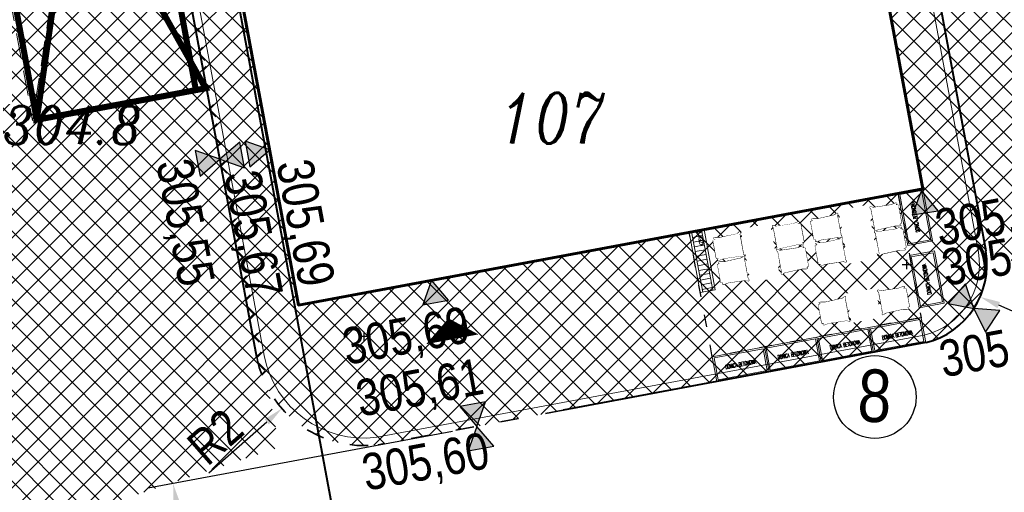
# Model space of a CAD drawing. Extents: x 779 to 3668, y -1329 to 9570.
# Tile 77 of 106: x 2197 to 2216, y -299 to -290. Entities that reach past the tile are written whole.
import ezdxf
from ezdxf.enums import TextEntityAlignment as Align

# ---------------------------------------------------------------- set-up
doc = ezdxf.new("R2010")
doc.units = 0
doc.set_wipeout_variables(frame=1)
for name, pattern in [('ACAD_ISO03W100', [30, 12, -18]), ('CIĄGłA', [0]), ('DASH', [0.75, 0.5, -0.25])]:
    doc.linetypes.add(name, pattern=pattern)
for name, color, linetype, lineweight in [('211-numer działki ewidencyjnej', 7, 'Continuous', 0), ('_a_obiekty', 250, 'Continuous', 30), ('AGP1_BUDYNKI', 7, 'Continuous', 30), ('AGP1_KRAWEZNIKI', 7, 'Continuous', 40), ('AGP1_KRAWEZNIKI GRUBOŚCI', 7, 'Continuous', 9), ('AGP1_OPISY', 7, 'Continuous', 13), ('drzwi', 30, 'Continuous', 20), ('kanał technologiczny (linia)', 7, 'Continuous', 0), ('MEBLE PKN', 250, 'Continuous', 20), ('MPZP', 7, 'Continuous', 0), ('RTPW01', 253, 'Continuous', 0), ('zz-krawObn', 1, 'ACAD_ISO03W100', 35), ('zz-legenda', 7, 'Continuous', 13), ('zz-wypełnienie-chodniki', 142, 'Continuous', 5), ('zz-wypełnienie-drogi', 52, 'Continuous', 5)]:
    doc.layers.add(name, color=color, linetype=linetype, lineweight=lineweight)
doc.layers.add('powierzchnie', color=7, linetype='Continuous', true_color=0xe090c4, plot=False)
doc.layers.add('Y-ZNAKI', color=7, linetype='Continuous')
doc.layers.add('zz-odwodnienie', color=5, linetype='Continuous')
doc.styles.add('ARIAL', font='ARIALN.TTF')
doc.styles.add('JACEK_07', font='SIMPLEX.SHX', dxfattribs={"width": 0.7})
doc.styles.get("Standard").update_dxf_attribs({"font": 'arial.ttf'})
doc.styles.add('Style-ITALIC_1250', font='ITALIC_1250.shx')
doc.dimstyles.new('z1do1', dxfattribs={"dimtxt": 0.7, "dimasz": 0.4, "dimexe": 0.5, "dimexo": 0.5, "dimgap": 0.1, "dimtad": 1, "dimrnd": 0.05, "dimzin": 0, "dimdsep": 46, "dimtxsty": 'ARIAL', "dimcen": 0.09, "dimazin": 0, "dimtfac": 1, "dimtofl": 0, "dimtmove": 0, "dimatfit": 3, "dimfxl": 1, "dimtolj": 1, "dimtzin": 0, "dimarcsym": 0})

# ---------------------------------------------------------------- blocks, each defined once
blk = doc.blocks.new('PZT MDCP podkład')
at = {"layer": 'MPZP', "color": 8, "linetype": 'Continuous', "lineweight": 40, "flags": 128}
blk.add_lwpolyline([(2125.102, 133.755), (2146.578, 18.455), (2153.737, -8.653)], dxfattribs=at)
at = {"layer": '211-numer działki ewidencyjnej', "color": 8, "linetype": 'Continuous', "lineweight": 13, "insert": (2140.376, 77.676), "char_height": 1, "attachment_point": 1, "line_spacing_factor": 0.6}
blk.add_mtext('\\FITALIC_1250;\\H1x;\\W0.79;107', dxfattribs=at)
at = {"layer": 'RTPW01', "color": 8, "linetype": 'Continuous', "lineweight": 13, "style": 'Style-ITALIC_1250', "width": 0.9}
blk.add_text('304.8', height=0.75, dxfattribs=at).set_placement((2130.569, 76.665))
blk = doc.blocks.new('Z$W@#18078')
at = {"linetype": 'Continuous', "lineweight": 0}
for p, q in [((-1.1, 49.2), (4, 50.6)), ((-1.1, 49.2), (-1.1, 49.2)), ((-1.1, 49.2), (-1.1, 47.2)), ((0.7, 49.2), (-1.1, 49.2)), ((-1.1, 47.2), (-1, 14.9)), ((-1.1, 47.2), (-0.6, 42.9)), ((-0.6, 45.2), (-1.1, 47.2)), ((-0.6, 42.9), (-0.6, 45.2)), ((0.5, 40.2), (-0.6, 45.2)), ((-0.6, 42.9), (0.4, 32.9)), ((0.5, 39.3), (0.6, 43.5)), ((0.5, 41.1), (0.5, 40.2)), ((0.5, 40.2), (0.5, 40.2)), ((0.5, 39.7), (0.5, 40.2)), ((0.5, 39.7), (0.5, 37.3)), ((0.5, 38.9), (0.5, 39.7)), ((0.5, 39.3), (0.5, 38.9)), ((0.7, 49.2), (0.6, 45.5)), ((0.7, 49.2), (0.6, 45.9)), ((0.6, 45.5), (0.6, 45.9)), ((0.6, 45.5), (0.6, 43.5)), ((0.6, 45.5), (0.6, 45.4)), ((0.6, 45.2), (0.6, 45.5)), ((0.6, 43.5), (0.6, 43.5)), ((0.6, 43.5), (0.6, 43.5)), ((0.6, 43.5), (0.6, 43.5)), ((0.6, 43.5), (0.6, 43.5)), ((0.6, 43.5), (0.6, 43.5)), ((0.9, 49.2), (0.7, 49.2)), ((0.8, 39.3), (0.7, 35.1)), ((1, 49.2), (0.8, 39.3)), ((1, 49.2), (0.9, 49.2)), ((11.8, 51.7), (1, 49.2)), ((1.3, 53.5), (3.8, 53.6)), ((1.3, 53.5), (1.4, 51.5)), ((7.9, 51.7), (1.3, 53.5)), ((1.4, 51.5), (4, 50.6)), ((3.8, 53.6), (12.8, 52)), ((4, 50.6), (7.9, 51.7)), ((4.3, 48), (8, 48.8)), ((7.9, 51.7), (11.6, 51.7)), ((8, 48.8), (9.7, 49)), ((11.6, 51.7), (12.3, 51.8)), ((12.3, 51.8), (11.8, 51.7)), ((12.3, 51.7), (11.8, 51.7)), ((12.3, 43.4), (12.2, 35.2)), ((12.4, 51.7), (12.3, 51.8)), ((12.3, 51.5), (12.3, 51.7)), ((12.4, 51.7), (12.3, 51.7)), ((12.3, 49.5), (12.4, 49.6)), ((12.5, 48.4), (12.3, 43.4)), ((12.4, 51.7), (52.7, 53.4)), ((12.8, 52), (12.4, 51.7)), ((12.4, 51), (12.4, 51.7)), ((12.4, 51.7), (12.4, 51.7)), ((12.5, 49.7), (12.4, 51)), ((12.4, 49.5), (12.5, 49.7)), ((12.5, 49.7), (12.4, 49.5)), ((12.4, 49.6), (12.5, 49.7)), ((12.5, 49.7), (12.5, 49.7)), ((12.5, 49.7), (12.5, 49.7)), ((12.5, 49.7), (12.5, 49.7)), ((12.5, 49.7), (12.5, 49.7)), ((12.5, 49.7), (12.5, 49.6)), ((12.5, 49.6), (12.5, 48.4)), ((12.5, 48.4), (12.5, 46.9)), ((12.5, 46.9), (12.5, 40.6)), ((12.5, 40.6), (12.5, 34.2)), ((12.8, 52), (48.6, 53.4)), ((48.6, 53.4), (51.7, 55.5)), ((52.7, 53.4), (54, 55.5)), ((52.8, 53.4), (52.7, 53.4)), ((52.8, 53.4), (52.7, 53.4)), ((52.8, 47), (52.8, 53.4)), ((52.8, 53.4), (52.8, 53.4)), ((52.8, 47), (52.8, 53.4)), ((52.9, 40.7), (52.8, 47)), ((52.8, 40.7), (52.8, 47)), ((52.9, 34.3), (52.8, 40.7)), ((52.9, 51.5), (54.3, 53.9)), ((52.9, 10.7), (52.9, 51.5)), ((52.9, 34.3), (52.9, 40.7)), ((121, 51), (119.6, 53.4)), ((121.2, 52.9), (120, 55)), ((121, 10.2), (121, 51)), ((121, 40.2), (121.1, 46.5)), ((121, 33.8), (121, 40.2)), ((121, 33.8), (121.1, 40.2)), ((121.1, 46.5), (121.1, 52.9)), ((121.2, 52.9), (121.1, 52.9)), ((121.1, 52.9), (121.2, 52.9)), ((121.1, 46.5), (121.2, 52.9)), ((121.1, 40.2), (121.1, 46.5)), ((121.2, 52.9), (121.2, 52.9)), ((161.5, 51.2), (121.2, 52.9)), ((125.4, 52.9), (122.2, 55)), ((161.1, 51.5), (125.4, 52.9)), ((170.1, 53.1), (161.1, 51.5)), ((161.1, 51.5), (161.5, 51.2)), ((161.4, 49.2), (161.5, 50.5)), ((161.5, 49.2), (161.4, 49.2)), ((161.4, 49.2), (161.5, 49.2)), ((161.4, 49.2), (161.4, 49.2)), ((161.5, 47.9), (161.4, 46.4)), ((161.4, 46.4), (161.4, 40.1)), ((161.4, 40.1), (161.4, 33.7)), ((161.5, 51.2), (161.6, 51.3)), ((161.5, 50.5), (161.5, 51.2)), ((161.5, 51.2), (161.5, 51.2)), ((161.5, 51.2), (161.6, 51.2)), ((161.6, 49), (161.5, 49.2)), ((161.5, 49.2), (161.6, 49)), ((161.6, 49.1), (161.5, 49.2)), ((161.5, 49.2), (161.5, 49.2)), ((161.5, 49.2), (161.5, 49.1)), ((161.5, 49.1), (161.5, 47.9)), ((161.5, 47.9), (161.6, 42.9)), ((162.3, 51.2), (161.6, 51.3)), ((161.6, 51.3), (162.1, 51.2)), ((161.6, 51), (161.6, 51.2)), ((161.6, 51.2), (162.1, 51.2)), ((161.6, 49), (161.6, 49.1)), ((161.6, 42.9), (161.7, 34.7)), ((162.1, 51.2), (172.9, 48.7)), ((166, 51.2), (162.3, 51.2)), ((165.9, 48.3), (164.3, 48.5)), ((169.6, 47.5), (165.9, 48.3)), ((166, 51.2), (172.6, 53)), ((169.9, 50.1), (166, 51.2)), ((172.5, 51), (169.9, 50.1)), ((175, 48.7), (169.9, 50.1)), ((172.6, 53), (170.1, 53.1)), ((172.6, 53), (172.5, 51)), ((172.9, 48.7), (173, 48.7)), ((172.9, 48.7), (173.1, 38.8)), ((173, 48.7), (173.2, 48.7)), ((173.2, 48.7), (173.3, 45)), ((173.2, 48.7), (173.3, 45.4)), ((173.2, 48.7), (175, 48.7)), ((173.3, 45), (173.3, 45.4)), ((173.3, 45), (173.3, 43)), ((173.3, 45), (173.3, 44.9)), ((173.3, 44.7), (173.3, 45)), ((173.3, 43), (173.3, 43)), ((173.3, 43), (173.3, 43)), ((173.3, 43), (173.3, 43)), ((173.4, 38.8), (173.3, 43)), ((173.3, 43), (173.3, 43)), ((173.3, 43), (173.3, 43)), ((173.4, 39.7), (174.5, 44.7)), ((173.4, 40.6), (173.4, 39.7)), ((173.4, 39.7), (173.4, 39.7)), ((173.4, 39.2), (173.4, 39.7)), ((173.4, 39.2), (173.5, 36.8)), ((173.4, 38.4), (173.4, 39.2)), ((174.5, 42.3), (173.5, 32.4)), ((175, 46.7), (174.5, 42.3)), ((174.5, 44.7), (175, 46.7)), ((174.5, 42.3), (174.5, 44.7)), ((175, 46.7), (174.9, 14.4)), ((175.1, 48.7), (175, 48.7)), ((175.1, 48.7), (175, 46.7)), ((-1, 14.9), (-0.6, 19.7)), ((-0.6, 19.7), (0.4, 31)), ((-0.6, 17.8), (0.5, 24.8)), ((0.5, 21.8), (-0.6, 16.8)), ((-0.6, 17.8), (-0.6, 19.7)), ((0.5, 37.3), (0.4, 35.5)), ((0.5, 37.2), (0.4, 35.5)), ((0.5, 37.2), (0.4, 34.8)), ((0.5, 37.1), (0.4, 31.1)), ((0.4, 35.5), (0.4, 33.5)), ((0.4, 35.5), (0.4, 31)), ((0.4, 34.7), (0.4, 34.8)), ((0.4, 31.1), (0.4, 34.7)), ((0.4, 33.1), (0.4, 33.5)), ((0.4, 33.1), (0.4, 32.9)), ((0.4, 32.9), (0.4, 31.1)), ((0.4, 31.1), (0.4, 31)), ((0.4, 31), (0.4, 31)), ((0.4, 31), (0.4, 31)), ((0.4, 30.9), (0.4, 31)), ((0.4, 29.3), (0.4, 30.9)), ((0.4, 30.9), (0.4, 30.9)), ((0.4, 30.7), (0.4, 30.9)), ((0.4, 30.7), (0.4, 29.4)), ((0.4, 30.7), (0.4, 29.3)), ((0.5, 29.5), (0.4, 30.7)), ((0.5, 29.5), (0.4, 29.4)), ((0.5, 27.3), (0.4, 29.4)), ((0.4, 29.4), (0.4, 29.2)), ((0.4, 29.3), (0.4, 29.2)), ((0.4, 29.2), (0.5, 27.3)), ((0.4, 29.2), (0.4, 29.2)), ((0.5, 38.9), (0.5, 37.3)), ((0.5, 37.4), (0.5, 38.9)), ((0.5, 37.4), (0.5, 37.2)), ((0.5, 37.3), (0.5, 37.4)), ((0.5, 37.2), (0.5, 37.3)), ((0.7, 35.1), (0.5, 37.2)), ((0.5, 37.2), (0.5, 37.2)), ((0.7, 35.1), (0.5, 29.5)), ((0.5, 27.3), (0.5, 27.3)), ((0.5, 27.3), (0.5, 27)), ((0.5, 27), (0.5, 24.8)), ((0.5, 27), (0.5, 22.6)), ((0.5, 24.8), (0.5, 22.6)), ((0.5, 22.6), (0.5, 22.6)), ((0.5, 22.5), (0.5, 22.6)), ((0.5, 22.5), (0.5, 21.8)), ((0.5, 22.5), (0.5, 21.8)), ((0.5, 21.8), (0.5, 21.8)), ((0.5, 21.8), (0.6, 21.2)), ((0.5, 21.8), (0.5, 21)), ((0.6, 21.2), (0.5, 21)), ((0.6, 20.9), (0.5, 21)), ((0.5, 21), (0.6, 19.2)), ((0.5, 21), (0.6, 20.9)), ((0.6, 21.2), (0.6, 21)), ((0.6, 21.2), (0.6, 21.2)), ((0.6, 21), (0.6, 21)), ((0.6, 20.9), (0.6, 21)), ((0.6, 20.9), (0.6, 20.9)), ((0.6, 20.9), (0.6, 19.2)), ((0.7, 35.1), (0.7, 29.4)), ((0.7, 29.4), (0.9, 19.5)), ((0.9, 19.5), (1.1, 12.8)), ((12.2, 35.2), (12.2, 26.9)), ((12.2, 26.9), (12.4, 18.7)), ((12.5, 34.2), (12.5, 27.9)), ((12.5, 27.9), (12.5, 21.5)), ((12.5, 21.5), (12.5, 15.1)), ((52.9, 27.9), (52.9, 34.3)), ((52.9, 27.9), (52.9, 34.3)), ((52.9, 21.6), (52.9, 27.9)), ((52.9, 21.6), (52.9, 27.9)), ((52.9, 15.2), (52.9, 21.6)), ((52.9, 15.2), (52.9, 21.6)), ((121, 27.4), (121, 33.8)), ((121, 27.4), (121, 33.8)), ((121, 21.1), (121, 27.4)), ((121, 21.1), (121, 27.4)), ((121, 14.7), (121, 21.1)), ((121, 14.7), (121, 21.1)), ((161.4, 33.7), (161.4, 27.4)), ((161.4, 27.4), (161.4, 21)), ((161.4, 21), (161.4, 14.6)), ((161.7, 26.4), (161.6, 18.2)), ((161.7, 34.7), (161.7, 26.4)), ((173.2, 28.9), (173, 19)), ((173.1, 38.8), (173.2, 34.6)), ((173.2, 34.6), (173.4, 36.7)), ((173.2, 34.6), (173.2, 28.9)), ((173.2, 34.6), (173.5, 29)), ((173.4, 20.5), (173.3, 18.7)), ((173.4, 20.4), (173.3, 18.7)), ((173.4, 38.8), (173.4, 38.4)), ((173.4, 38.4), (173.5, 36.8)), ((173.4, 36.9), (173.4, 38.4)), ((173.4, 36.9), (173.4, 36.7)), ((173.5, 36.8), (173.4, 36.9)), ((173.4, 36.7), (173.5, 36.8)), ((173.4, 36.7), (173.5, 35)), ((173.4, 36.7), (173.5, 34.3)), ((173.4, 36.7), (173.4, 36.7)), ((173.4, 36.6), (173.5, 30.6)), ((173.5, 26.5), (173.4, 24.3)), ((173.5, 26.5), (173.4, 22.1)), ((173.4, 24.3), (173.4, 22.1)), ((174.5, 17.3), (173.4, 24.3)), ((173.4, 22.1), (173.4, 22.1)), ((173.4, 22), (173.4, 22.1)), ((173.4, 22), (173.4, 21.3)), ((173.4, 22), (173.4, 21.3)), ((173.4, 21.3), (173.4, 21.3)), ((173.4, 21.3), (173.4, 20.7)), ((173.4, 21.3), (173.4, 20.5)), ((173.4, 21.3), (174.5, 16.3)), ((173.4, 20.7), (173.4, 20.5)), ((173.4, 20.7), (173.4, 20.7)), ((173.4, 20.7), (173.4, 20.5)), ((173.4, 20.5), (173.4, 20.5)), ((173.4, 20.4), (173.4, 20.5)), ((173.4, 20.4), (173.4, 20.5)), ((173.4, 20.5), (173.4, 20.4)), ((173.4, 20.4), (173.4, 20.4)), ((173.5, 36.8), (173.5, 35)), ((173.5, 35), (173.5, 33)), ((173.5, 35), (173.5, 30.5)), ((173.5, 34.2), (173.5, 34.3)), ((173.5, 30.6), (173.5, 34.2)), ((173.5, 32.6), (173.5, 33)), ((173.5, 32.6), (173.5, 32.4)), ((173.5, 32.4), (173.5, 30.6)), ((173.5, 30.6), (173.5, 30.5)), ((173.5, 30.5), (173.5, 30.5)), ((173.5, 30.5), (173.5, 30.5)), ((173.5, 30.4), (173.5, 30.5)), ((174.5, 19.2), (173.5, 30.5)), ((173.5, 28.7), (173.5, 30.4)), ((173.5, 30.4), (173.5, 30.4)), ((173.5, 30.2), (173.5, 30.4)), ((173.5, 30.2), (173.5, 28.9)), ((173.5, 30.2), (173.5, 28.7)), ((173.5, 29), (173.5, 30.2)), ((173.5, 29), (173.5, 28.9)), ((173.5, 26.8), (173.5, 28.9)), ((173.5, 28.9), (173.5, 28.7)), ((173.5, 28.7), (173.5, 26.8)), ((173.5, 28.7), (173.5, 28.7)), ((173.5, 28.7), (173.5, 28.7)), ((173.5, 26.8), (173.5, 26.8)), ((173.5, 26.8), (173.5, 26.5)), ((-1, 14.9), (-1.1, 12.9)), ((-1.1, 12.9), (0.8, 12.8)), ((4.4, 11.4), (-1.1, 12.9)), ((-1, 14.9), (-0.6, 17.8)), ((-0.6, 16.8), (-1, 14.9)), ((-1, 14.9), (-0.6, 15.3)), ((-0.6, 15.3), (-0.6, 16.8)), ((-0.6, 15.3), (0.7, 16.6)), ((0.6, 19.1), (0.6, 19.2)), ((0.6, 19), (0.6, 19.1)), ((0.6, 19.1), (0.6, 19.1)), ((0.6, 19), (0.7, 16.6)), ((0.6, 19), (0.8, 13)), ((0.7, 16.6), (0.8, 13)), ((0.8, 13), (0.8, 12.9)), ((0.8, 12.9), (0.8, 12.9)), ((0.8, 12.9), (0.8, 12.9)), ((0.8, 12.8), (0.8, 12.9)), ((0.8, 12.8), (0.9, 12.8)), ((0.9, 12.8), (1.1, 12.8)), ((1.1, 12.8), (12.4, 10.7)), ((1.5, 10.5), (1.4, 8.5)), ((1.4, 8.5), (7.9, 10.4)), ((3.9, 8.4), (1.4, 8.5)), ((4.4, 11.4), (1.5, 10.5)), ((12.9, 10.1), (3.9, 8.4)), ((4.4, 14.1), (8, 13.3)), ((7.9, 10.4), (4.4, 11.4)), ((12.4, 10.7), (7.9, 10.4)), ((12.5, 10.4), (7.9, 10.4)), ((9.7, 13.1), (8, 13.3)), ((12.3, 12.6), (12.4, 12.5)), ((12.4, 18.7), (12.5, 13.8)), ((12.5, 12.5), (12.4, 12.6)), ((12.4, 12.5), (12.5, 12.4)), ((12.4, 10.7), (12.5, 10.4)), ((12.5, 15.1), (12.5, 13.8)), ((12.5, 13.8), (12.5, 12.5)), ((12.5, 12.5), (12.5, 12.4)), ((12.5, 12.3), (12.5, 12.4)), ((12.5, 11.1), (12.6, 12.4)), ((12.5, 12.4), (12.5, 12.4)), ((12.5, 12.4), (12.6, 12.4)), ((12.5, 10.4), (12.5, 11.1)), ((12.5, 10.4), (12.5, 10.4)), ((12.5, 10.4), (12.5, 10.4)), ((12.5, 10.4), (52.8, 8.9)), ((48.6, 8.8), (12.9, 10.1)), ((52.3, 6.4), (48.6, 8.8)), ((54.3, 6.3), (52.3, 6.4)), ((52.8, 8.9), (52.9, 15.2)), ((52.8, 8.9), (52.9, 8.8)), ((52.8, 8.9), (52.8, 8.9)), ((52.8, 8.8), (52.9, 8.8)), ((54.3, 6.3), (52.8, 8.8)), ((52.9, 8.8), (52.9, 15.2)), ((54.4, 8.3), (52.9, 10.7)), ((54.4, 8.3), (54.3, 6.3)), ((119.5, 7.8), (121, 10.2)), ((119.5, 7.8), (119.6, 5.8)), ((119.6, 5.8), (121.1, 8.3)), ((119.6, 5.8), (121.6, 5.9)), ((121.1, 8.3), (121, 14.7)), ((121.1, 8.4), (121, 14.7)), ((161.4, 9.9), (121.1, 8.4)), ((121.1, 8.4), (121.1, 8.3)), ((121.1, 8.4), (121.1, 8.4)), ((121.1, 8.3), (121.1, 8.3)), ((121.6, 5.9), (125.3, 8.3)), ((125.3, 8.3), (161, 9.6)), ((161, 9.6), (170.1, 7.9)), ((161.4, 10.6), (161.3, 11.9)), ((161.4, 11.9), (161.3, 11.9)), ((161.6, 18.2), (161.4, 13.3)), ((161.4, 14.6), (161.4, 13.3)), ((161.4, 13.3), (161.4, 12)), ((161.4, 12), (161.5, 12.1)), ((161.4, 12), (161.4, 11.9)), ((161.5, 12), (161.4, 11.9)), ((161.4, 11.8), (161.4, 11.9)), ((161.4, 11.9), (161.4, 11.9)), ((161.4, 9.9), (161.4, 10.6)), ((161.6, 10.2), (161.4, 9.9)), ((161.4, 9.9), (166, 9.9)), ((161.4, 9.9), (161.4, 9.9)), ((161.4, 9.9), (161.4, 9.9)), ((172.8, 12.3), (161.5, 10.2)), ((161.6, 12.1), (161.5, 12)), ((161.6, 10.2), (166, 9.9)), ((164.2, 12.6), (165.9, 12.8)), ((169.5, 13.5), (165.9, 12.8)), ((166, 9.9), (169.5, 10.9)), ((172.6, 8), (166, 9.9)), ((169.5, 10.9), (175, 12.4)), ((169.5, 10.9), (172.5, 10)), ((170.1, 7.9), (172.6, 8)), ((172.5, 10), (172.6, 8)), ((173, 19), (172.8, 12.3)), ((173, 12.3), (172.8, 12.3)), ((173.1, 12.3), (173, 12.3)), ((173.3, 18.5), (173.1, 12.5)), ((173.3, 16.1), (173.1, 12.5)), ((173.1, 12.5), (173.1, 12.4)), ((173.1, 12.4), (173.1, 12.4)), ((175, 12.4), (173.1, 12.3)), ((173.1, 12.4), (173.1, 12.4)), ((173.1, 12.3), (173.1, 12.4)), ((173.3, 18.6), (173.3, 18.7)), ((173.3, 18.5), (173.3, 18.6)), ((173.3, 18.6), (173.3, 18.6)), ((173.3, 18.5), (173.3, 16.1)), ((174.5, 14.8), (173.3, 16.1)), ((174.5, 17.3), (174.5, 19.2)), ((174.9, 14.4), (174.5, 19.2)), ((174.9, 14.4), (174.5, 17.3)), ((174.5, 14.8), (174.5, 16.3)), ((174.5, 16.3), (174.9, 14.4)), ((174.9, 14.4), (174.5, 14.8)), ((174.9, 14.4), (175, 12.4))]:
    blk.add_line(p, q, dxfattribs=at)
for points in [[(54.3, 53.9), (54, 55.5), (51.7, 55.5)], [(119.6, 53.4), (120, 55), (122.2, 55)]]:
    blk.add_lwpolyline(points)
for points in [[(1.4, 51.5), (1.3, 53.5), (3.8, 53.6), (12.8, 52), (48.6, 53.4), (51.7, 55.5), (54, 55.5), (54.3, 53.9), (52.9, 51.5), (52.9, 10.7), (54.4, 8.3), (54.3, 6.3), (52.3, 6.4), (48.6, 8.8), (12.9, 10.1), (3.9, 8.4), (1.4, 8.5), (1.5, 10.5), (4.4, 11.4), (-1.1, 12.9), (-1.1, 49.2), (4, 50.6)], [(172.5, 51), (172.6, 53), (170.1, 53.1), (161.1, 51.5), (125.4, 52.9), (122.2, 55), (120, 55), (119.6, 53.4), (121, 51), (121, 10.2), (119.5, 7.8), (119.6, 5.8), (121.6, 5.9), (125.3, 8.3), (161, 9.6), (170.1, 7.9), (172.6, 8), (172.5, 10), (169.5, 10.9), (175, 12.4), (175, 48.7), (169.9, 50.1)]]:
    blk.add_wipeout(points)
blk.add_wipeout([(57, 59.7), (115.8, 59.7), (115.8, 1), (57, 1)])
blk = doc.blocks.new('KWEW 3')
h = blk.add_hatch()
h.set_pattern_fill('ANSI31', color=256, scale=3, angle=225, style=0)
h.set_pattern_definition([(270, (33015.6145, 12380.118), (9.525, -2e-15), [])])
h.paths.add_polyline_path([(25365.9, 18577.8), (25478.9, 18577.8), (25478.9, 18597.8), (25365.9, 18597.8)])
for p, q in [((25365.9, 18602.8), (25486.9, 18602.8)), ((25365.9, 18572.8), (25365.9, 18602.8)), ((25365.9, 18597.8), (25486.9, 18597.8)), ((25486.9, 18572.8), (25486.9, 18602.8)), ((25365.9, 18577.8), (25486.9, 18577.8)), ((25365.9, 18572.8), (25486.9, 18572.8))]:
    blk.add_line(p, q)
at = {"color": 242, "insert": (25470.8, 18582.9, 0), "char_height": 7, "width": 78.797, "attachment_point": 5, "style": 'JACEK_07'}
blk.add_mtext('KZEW 3', dxfattribs=at)
blk = doc.blocks.new('*U16')
blk.add_blockref('KWEW 3', (-25365.9, -18602.8))
blk = doc.blocks.new('*U22')
for points in [[(-210, -250), (-105, -250), (-105, -300), (-210, -300)], [(-207, -253), (-108, -253), (-108, -297), (-207, -297)], [(-105, -250), (0, -250), (0, -300), (-105, -300)], [(-102, -253), (-3, -253), (-3, -297), (-102, -297)], [(0, -250), (105, -250), (105, -300), (0, -300)], [(3, -253), (102, -253), (102, -297), (3, -297)], [(105, -250), (210, -250), (210, -300), (105, -300)], [(108, -253), (207, -253), (207, -297), (108, -297)]]:
    blk.add_lwpolyline(points, close=True)
at = {"rotation": 90}
blk.add_blockref('*U16', (-210, -121), dxfattribs=at)
at = {"xscale": -1, "rotation": 180}
for p in [(-165.3, -11.5), (31.2, -10.4), (16.2, -175.1)]:
    blk.add_blockref('Z$W@#18078', p, dxfattribs=at)
at = {"style": 'JACEK_07', "width": 0.5}
for p in [(235, -52.5), (235, -177.5)]:
    blk.add_text('DONICA BETONOWA', height=8, rotation=90, dxfattribs=at).set_placement(p, align=Align.MIDDLE_CENTER)
for p in [(-157.5, -275), (-52.5, -275), (52.5, -275), (157.5, -275)]:
    blk.add_text('DONICA BETONOWA', height=8, dxfattribs=at).set_placement(p, align=Align.MIDDLE_CENTER)
at = {"xscale": -1, "rotation": 180}
for p in [(-165.3, -60.2), (31.2, -59.1)]:
    blk.add_blockref('Z$W@#18078', p, dxfattribs=at)
for points in [[(210, -105), (210, 0), (260, 0), (260, -105)], [(213, -102), (213, -3), (257, -3), (257, -102)], [(210, -230), (210, -125), (260, -125), (260, -230)], [(213, -227), (213, -128), (257, -128), (257, -227)]]:
    blk.add_lwpolyline(points, close=True)
at = {"layer": 'Defpoints', "linetype": 'ACAD_ISO03W100', "ltscale": 2}
blk.add_lwpolyline([(-210, 0), (210, 0), (210, -250), (-210, -250)], close=True, dxfattribs=at)
blk = doc.blocks.new('d_rzędna')
at = {"layer": 'zz-odwodnienie'}
blk.add_hatch(color=0, dxfattribs=at).paths.add_polyline_path([(0, 0), (0.258, 0.447), (-0.258, 0.447)])
at = {"layer": 'zz-odwodnienie', "color": 0}
for p, q in [((-0.258, 0.447), (0, 0)), ((0.258, 0.447), (-0.258, 0.447)), ((-0.258, 0.447), (0, 0)), ((0.258, 0.447), (-0.258, 0.447)), ((0, 0), (0.258, 0.447)), ((0, 0), (0.258, 0.447))]:
    blk.add_line(p, q, dxfattribs=at)
blk = doc.blocks.new('*D1428')
at = {"layer": 'Defpoints', "color": 0, "transparency": 16777216}
for p in [(2214.392, -294.86), (2215.845, -295.5)]:
    blk.add_point(p, dxfattribs=at)
at = {"layer": 'zz-legenda', "color": 0, "lineweight": -2, "transparency": 16777216}
for p, q in [((2214.302, -294.86), (2214.482, -294.86)), ((2214.392, -294.95), (2214.392, -294.77)), ((2218.219, -296.545), (2216.211, -295.661))]:
    blk.add_line(p, q, dxfattribs=at)
at = {"layer": 'zz-legenda', "color": 0, "transparency": 16777216}
blk.add_solid([(2216.238, -295.6), (2216.185, -295.722), (2215.845, -295.5)], dxfattribs=at)
at = {"layer": 'zz-legenda', "color": 0, "transparency": 16777216, "insert": (2217.583, -295.765), "char_height": 0.7, "attachment_point": 5, "rotation": 336.238, "style": 'ARIAL'}
blk.add_mtext('\\A1;R1.6', dxfattribs=at)
blk = doc.blocks.new('*D1443')
at = {"layer": 'Defpoints', "color": 0, "transparency": 16777216}
for p in [(2203.664, -296.277), (2202.042, -297.703)]:
    blk.add_point(p, dxfattribs=at)
at = {"layer": 'zz-legenda', "color": 0, "lineweight": -2, "transparency": 16777216}
for p, q in [((2203.664, -296.367), (2203.664, -296.187)), ((2203.574, -296.277), (2203.754, -296.277)), ((2200.599, -298.971), (2201.741, -297.967))]:
    blk.add_line(p, q, dxfattribs=at)
at = {"layer": 'zz-legenda', "color": 0, "transparency": 16777216}
blk.add_solid([(2201.697, -297.917), (2201.785, -298.018), (2202.042, -297.703)], dxfattribs=at)
at = {"layer": 'zz-legenda', "color": 0, "transparency": 16777216, "insert": (2200.722, -298.262), "char_height": 0.7, "attachment_point": 5, "rotation": 41.318, "style": 'ARIAL'}
blk.add_mtext('\\A1;R2', dxfattribs=at)
blk = doc.blocks.new('*D1445')
at = {"layer": 'Defpoints', "color": 0, "transparency": 16777216}
for p in [(2205.905, -298.068), (2207.239, -305.231), (2201.224, -306.352)]:
    blk.add_point(p, dxfattribs=at)
at = {"layer": 'zz-legenda', "color": 0, "lineweight": -2, "transparency": 16777216}
for p, q in [((2205.414, -298.16), (2199.398, -299.28)), ((2199.963, -299.582), (2201.151, -305.958)), ((2206.748, -305.323), (2200.732, -306.443))]:
    blk.add_line(p, q, dxfattribs=at)
at = {"layer": 'zz-legenda', "color": 0, "transparency": 16777216}
for points in [[(2200.029, -299.57), (2199.897, -299.594), (2199.89, -299.189)], [(2201.216, -305.946), (2201.085, -305.971), (2201.224, -306.352)]]:
    blk.add_solid(points, dxfattribs=at)
at = {"layer": 'zz-legenda', "color": 0, "transparency": 16777216, "insert": (2201.007, -302.686), "char_height": 0.7, "attachment_point": 5, "rotation": 280.5514, "style": 'ARIAL'}
blk.add_mtext('\\A1;7.30', dxfattribs=at)

msp = doc.modelspace()

# ---------------------------------------------------------------- hatches: boundary and pattern name
at = {"layer": 'zz-wypełnienie-chodniki'}
h = msp.add_hatch(dxfattribs=at)
h.set_pattern_fill('ANSI37', color=256, scale=0.1, style=0)
edge = h.paths.add_edge_path()
edge.add_arc((2213.798, -338.871), 2.633, 240.8317, 270.2907, ccw=False)
edge.add_arc((2214.308, -338.312), 3.373, 200.4117, 237.8983, ccw=False)
edge.add_arc((2368.544, -287.686), 165.704, 197.78063, 198.21758, ccw=False)
edge.add_arc((2214.562, -337.058), 4, 112.3008, 197.8899, ccw=False)
edge.add_line((2213.044, -333.358), (2216.905, -332.05))
edge.add_arc((2211.041, -315.811), 17.265, 289.857, 321.7648)
edge.add_arc((2212.625, -317.085), 15.232, 321.8391, 367.187)
edge.add_line((2227.737, -315.179), (2223.088, -291.385))
edge.add_line((2223.088, -291.385), (2221.238, -285.323))
edge.add_line((2221.238, -285.323), (2217.65, -275.293))
edge.add_line((2217.65, -275.293), (2210.524, -257.217))
edge.add_line((2210.524, -257.217), (2206.575, -247.203))
edge.add_line((2206.575, -247.203), (2206.242, -246.357))
edge.add_arc((2201.59, -248.192), 5.001, 21.5279, 100.5413)
edge.add_line((2200.675, -243.276), (2200.542, -243.3))
edge.add_line((2200.542, -243.3), (2178.547, -247.397))
edge.add_line((2178.547, -247.397), (2187.813, -297.142))
edge.add_line((2187.813, -297.142), (2191.516, -296.452))
edge.add_arc((2191.648, -297.648), 1.203, -19.9619, 96.3072, ccw=False)
edge.add_arc((2192.309, -297.887), 0.5, 317.2271, 339.9615, ccw=False)
edge.add_arc((2197.626, -302.806), 6.744, 137.2271, 184.4632)
edge.add_line((2190.903, -303.331), (2191.261, -305.647))
edge.add_line((2191.261, -305.647), (2192.319, -311.358))
edge.add_line((2192.319, -311.358), (2193.162, -315.902))
edge.add_line((2193.162, -315.902), (2195.318, -325.837))
edge.add_arc((2210.401, -321.909), 15.586, 194.5951, 204.2785)
edge.add_arc((2203.598, -324.846), 8.178, 205.1212, 225.4637)
edge.add_line((2197.862, -330.675), (2200.293, -333.092))
edge.add_arc((2194.588, -338.265), 7.702, 27.1145, 42.1999, ccw=False)
edge.add_line((2201.443, -334.755), (2202.535, -337.305))
edge.add_arc((2196.295, -339.134), 6.503, -2.9609, 16.3405, ccw=False)
edge.add_arc((2184.659, -337.354), 18.253, 344.7004, 353.3418, ccw=False)
edge.add_line((2202.265, -342.17), (2201.975, -343.22))
edge.add_arc((2192.413, -339.706), 10.187, 310.1754, 339.8225, ccw=False)
edge.add_line((2198.985, -347.49), (2198.507, -347.682))
edge.add_arc((2192.413, -339.706), 10.037, 307.382, 339.7888)
edge.add_arc((2172.677, -334.532), 30.409, 343.4897, 347.8328)
edge.add_arc((2184.654, -337.353), 18.108, 348.5707, 353.3645)
edge.add_arc((2196.212, -339.143), 6.436, 357.3081, 376.0488)
edge.add_line((2202.397, -337.364), (2201.307, -334.819))
edge.add_arc((2198.581, -335.504), 2.812, 14.1144, 55.2095)
edge.add_line((2200.185, -333.195), (2197.757, -330.782))
edge.add_arc((2203.598, -324.846), 8.328, 205.1136, 225.4611, ccw=False)
edge.add_arc((2210.401, -321.909), 15.736, 194.5839, 204.2825, ccw=False)
edge.add_line((2195.172, -325.872), (2193.015, -315.931))
edge.add_line((2193.015, -315.931), (2192.139, -311.239))
edge.add_line((2192.139, -311.239), (2189.469, -311.736))
edge.add_line((2189.469, -311.736), (2188.434, -306.334))
edge.add_line((2188.434, -306.334), (2191.142, -305.83))
edge.add_line((2191.142, -305.83), (2190.754, -303.349))
edge.add_arc((2197.626, -302.806), 6.894, 137.4766, 184.5106, ccw=False)
edge.add_arc((2192.177, -297.809), 0.5, 317.4766, 342.905)
edge.add_arc((2191.651, -297.647), 1.05, 342.905, 381.532)
edge.add_line((2192.628, -297.262), (2185.882, -298.518))
edge.add_line((2185.882, -298.518), (2183.725, -286.938))
edge.add_line((2183.725, -286.938), (2184.856, -286.727))
edge.add_line((2184.856, -286.727), (2177.536, -247.433))
edge.add_line((2177.536, -247.433), (2178.519, -247.25))
edge.add_line((2178.519, -247.25), (2200.529, -243.15))
edge.add_line((2200.529, -243.15), (2200.649, -243.128))
edge.add_arc((2201.59, -248.191), 5.151, 21.5199, 100.5252, ccw=False)
edge.add_line((2206.381, -246.302), (2206.71, -247.137))
edge.add_line((2206.71, -247.137), (2210.67, -257.181))
edge.add_line((2210.67, -257.181), (2214.426, -266.706))
edge.add_line((2214.426, -266.706), (2215.04, -266.464))
edge.add_line((2215.04, -266.464), (2215.649, -268.008))
edge.add_line((2215.649, -268.008), (2215.035, -268.25))
edge.add_line((2215.035, -268.25), (2217.79, -275.238))
edge.add_line((2217.79, -275.238), (2221.381, -285.279))
edge.add_line((2221.381, -285.279), (2223.235, -291.356))
edge.add_line((2223.235, -291.356), (2227.886, -315.161))
edge.add_arc((2212.625, -317.085), 15.382, -38.1613, 7.187, ccw=False)
edge.add_arc((2211.041, -315.811), 17.415, 289.8521, 321.7651, ccw=False)
edge.add_line((2216.955, -332.191), (2213.092, -333.5))
edge.add_arc((2214.529, -337.043), 3.823, 112.068, 198.2671)
edge.add_line((2210.898, -338.241), (2211.287, -339.437))
edge.add_arc((2213.748, -338.622), 2.593, 198.3194, 219.5312)
edge.add_arc((2213.798, -338.871), 2.483, 214.3489, 282.1486)
edge.add_line((2214.321, -341.298), (2213.812, -341.504))
h = msp.add_hatch(dxfattribs=at)
h.set_pattern_fill('ANSI37', color=256, scale=0.1, style=0)
h.set_pattern_definition([(45, (-3e-06, -495.64828), (-0.224506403, 0.224506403), []), (135, (-3e-06, -495.64828), (-0.224506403, -0.224506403), [])])
h.paths.add_polyline_path([(2211.219, -274.614), (2214.711, -293.362), (2202.369, -295.661), (2198.877, -276.913)], flags=16)
edge = h.paths.add_edge_path()
edge.add_arc((2214.392, -294.86), 1.588, -76.2652, 9.7027)
edge.add_line((2215.957, -294.592), (2212.392, -275.454))
edge.add_arc((2210.292, -275.968), 2.162, 13.7592, 98.8063)
edge.add_line((2209.961, -273.831), (2199.784, -275.727))
edge.add_arc((2200.339, -277.921), 2.263, 104.1929, 185.0103)
edge.add_line((2198.084, -278.119), (2201.543, -296.688))
edge.add_arc((2203.664, -296.277), 2.16, 190.9714, 277.3618)
edge.add_line((2203.941, -298.42), (2214.769, -296.403))
at = {"layer": 'zz-wypełnienie-drogi'}
h = msp.add_hatch(dxfattribs=at)
h.set_pattern_fill('ANSI37', color=256, scale=0.1, style=0)
h.set_pattern_definition([(45, (462.90808, -495.64828), (-0.224506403, 0.224506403), []), (135, (462.90808, -495.64828), (-0.224506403, -0.224506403), [])])
edge = h.paths.add_edge_path()
edge.add_line((2217.65, -275.293), (2212.637, -262.578))
edge.add_line((2212.637, -262.578), (2207.924, -264.257))
edge.add_arc((2206.808, -264.697), 1.2, 280.5381, 381.5178, ccw=False)
edge.add_line((2207.028, -265.877), (2202.553, -266.709))
edge.add_arc((2202.333, -265.529), 1.2, 190.5381, 280.5381, ccw=False)
edge.add_line((2201.154, -265.749), (2201.099, -265.454))
edge.add_line((2201.099, -265.454), (2198.149, -266.003))
edge.add_line((2198.149, -266.003), (2198.204, -266.298))
edge.add_arc((2197.024, -266.517), 1.2, 280.5381, 370.5381, ccw=False)
edge.add_line((2197.244, -267.697), (2196.788, -267.782))
edge.add_arc((2196.568, -266.602), 1.2, 190.5514, 280.5381, ccw=False)
edge.add_line((2195.389, -266.822), (2187.647, -268.948))
edge.add_line((2187.647, -268.948), (2193.04, -297.868))
edge.add_line((2193.04, -297.868), (2191.306, -300.053))
edge.add_line((2191.306, -300.053), (2190.915, -302.146))
edge.add_line((2190.915, -302.146), (2201.994, -298.467))
edge.add_line((2201.994, -298.467), (2198.629, -281.041))
edge.add_line((2198.629, -281.041), (2198.084, -278.119))
edge.add_line((2198.084, -278.119), (2198.411, -276.736))
edge.add_line((2198.411, -276.736), (2199.235, -275.802))
edge.add_line((2199.235, -275.802), (2199.897, -275.679))
edge.add_line((2199.897, -275.679), (2210.415, -273.774))
edge.add_line((2210.415, -273.774), (2211.243, -274.026))
edge.add_line((2211.243, -274.026), (2211.798, -274.416))
edge.add_line((2211.798, -274.416), (2212.332, -275.25))
edge.add_line((2212.332, -275.25), (2215.881, -294.182))
edge.add_line((2215.881, -294.182), (2215.957, -294.592))
edge.add_line((2215.957, -294.592), (2224.339, -297.789))
edge.add_line((2224.339, -297.789), (2223.088, -291.385))
edge.add_line((2223.088, -291.385), (2221.238, -285.323))
edge.add_line((2221.238, -285.323), (2217.65, -275.293))

# ---------------------------------------------------------------- linework, layer by layer
at = {"color": 18, "lineweight": 40, "true_color": 0x000000}
msp.add_lwpolyline([(2211.219, -274.614), (2198.877, -276.913), (2202.369, -295.661), (2214.711, -293.362), (2211.219, -274.614)], dxfattribs=at)
at = {"color": 18, "linetype": 'CIĄGłA', "lineweight": 30, "true_color": 0x000000}
msp.add_lwpolyline([(2211.219, -274.614), (2214.711, -293.362), (2202.369, -295.661), (2198.877, -276.913), (2211.219, -274.614)], dxfattribs=at)
at = {"linetype": 'CIĄGłA', "lineweight": 60}
msp.add_lwpolyline([(2198.877, -276.913), (2211.219, -274.614), (2214.711, -293.362), (2202.369, -295.661), (2198.877, -276.913)], dxfattribs=at)
msp.add_lwpolyline([(2205.334, -295.923, 0, 1.05, 0), (2205.411, -296.336, 1.05, 1.05, 0)], format="xyseb")
at = {"layer": 'AGP1_BUDYNKI', "linetype": 'DASH', "lineweight": 13}
for points in [[(2200.554, -291.375), (2198.723, -281.544), (2195.282, -282.185), (2197.113, -292.016), (2200.554, -291.375)], [(2198.723, -281.544), (2197.113, -292.016)], [(2195.282, -282.185), (2200.554, -291.375)]]:
    msp.add_lwpolyline(points, dxfattribs=at)
at = {"layer": 'AGP1_KRAWEZNIKI'}
for p, q in [((2212.392, -275.454), (2215.957, -294.592)), ((2201.543, -296.688), (2199.019, -283.135)), ((2214.769, -296.403), (2207.604, -297.737))]:
    msp.add_line(p, q, dxfattribs=at)
msp.add_arc((2214.392, -294.86), 1.588, 283.7348, 9.7027, dxfattribs=at)
at = {"layer": 'AGP1_KRAWEZNIKI GRUBOŚCI', "color": 18, "linetype": 'CIĄGłA', "true_color": 0x000000}
msp.add_lwpolyline([(2199.816, -275.874), (2209.987, -273.979, -0.388204), (2212.246, -275.485), (2215.81, -294.618, -0.392716), (2214.737, -296.256), (2203.918, -298.271, -0.395224), (2201.691, -296.66), (2198.233, -278.099, -0.36642)], format="xyb", close=True, dxfattribs=at)
at = {"layer": 'AGP1_OPISY', "linetype": 'Continuous', "lineweight": 30}
msp.add_circle((2213.763, -297.477), 0.817, dxfattribs=at)
at = {"layer": 'drzwi'}
for p, q in [((2206.368, -294.946), (2206.363, -294.917)), ((2204.072, -295.344), (2204.077, -295.373))]:
    msp.add_line(p, q, dxfattribs=at)
at = {"layer": 'powierzchnie'}
msp.add_lwpolyline([(2214.711, -293.362), (2202.369, -295.661), (2198.877, -276.913), (2211.219, -274.614)], close=True, dxfattribs=at)
at = {"layer": 'Y-ZNAKI', "const_width": 0.12}
msp.add_lwpolyline([(2195.363, -282.17), (2197.194, -292.001), (2200.34, -291.415), (2198.509, -281.584), (2195.363, -282.17), (2200.532, -291.379), (2197.194, -292.001), (2198.701, -281.548)], dxfattribs=at)
at = {"layer": 'zz-krawObn', "ltscale": 0.03}
msp.add_line((2207.604, -297.737), (2203.941, -298.42), dxfattribs=at)
msp.add_arc((2203.664, -296.277), 2.16, 190.9702, 277.3629, dxfattribs=at)

# ---------------------------------------------------------------- block references
at = {"layer": 'kanał technologiczny (linia)', "color": 18, "linetype": 'CIĄGłA', "lineweight": 5, "true_color": 0x000000}
msp.add_blockref('PZT MDCP podkład', (65.959, -369.147), dxfattribs=at)
at = {"layer": 'zz-odwodnienie'}
for p, rotation in [((2201.799, -292.597), 100.5514499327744), ((2200.815, -292.78), 100.5514499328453), ((2200.815, -292.78), 280.551450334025), ((2204.997, -295.171), 190.5514140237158), ((2215.719, -295.731), 236.255005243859), ((2205.894, -298.056), 10.55144866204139), ((2205.894, -298.056), 190.5514486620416)]:
    msp.add_blockref('d_rzędna', p, dxfattribs=dict(at, rotation=rotation))

# ---------------------------------------------------------------- texts
at = {"layer": 'AGP1_OPISY', "linetype": 'Continuous', "lineweight": 30, "insert": (2213.449, -296.921), "char_height": 1.037, "width": 0.84164, "attachment_point": 1, "rotation": 357.7496, "style": 'ARIAL'}
msp.add_mtext('8', dxfattribs=at)
at = {"layer": 'zz-odwodnienie', "char_height": 0.72, "width": 4.62727, "attachment_point": 1}
for s, insert, rotation in [('{\\fArial Narrow|b0|i0|c238|p34;305,55}', (2200.264, -292.72), 280.5514), ('{\\fArial Narrow|b0|i0|c238|p34;305,69}', (2202.639, -292.73), 280.5514), ('{\\fArial Narrow|b0|i0|c238|p34;305,67}', (2201.608, -292.949), 280.5514), ('{\\fArial Narrow|b0|i0|c238|p34;305,69}', (2203.188, -296.137), 10.5514), ('{\\fArial Narrow|b0|i0|c238|p34;305,61}', (2203.456, -297.16), 10.5514), ('{\\fArial Narrow|b0|i0|c238|p34;305,60}', (2203.574, -298.623), 10.5514)]:
    msp.add_mtext(s, dxfattribs=dict(at, insert=insert, rotation=rotation))

# ---------------------------------------------------------------- dimensions: what is measured, and where the dimension line sits
at = {"layer": 'zz-legenda'}
dim = msp.add_radius_dim(center=(2203.664, -296.277), mpoint=(2202.042, -297.703), dimstyle='z1do1', override={"dimdec": 0}, dxfattribs=at)
dim.commit()
dim.dimension.update_dxf_attribs({"geometry": '*D1443', "text_midpoint": (2200.722, -298.262)})
dim = msp.add_aligned_dim(p1=(2205.905, -298.068), p2=(2207.239, -305.231), distance=-6.119, dimstyle='z1do1', dxfattribs=at)
dim.commit()
dim.dimension.update_dxf_attribs({"geometry": '*D1445', "text_midpoint": (2201.007, -302.686)})

# ---------------------------------------------------------------- next in the draw order: block references
at = {"layer": 'MEBLE PKN', "color": 18, "true_color": 0x000000, "xscale": 0.01000000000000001, "yscale": 0.01000000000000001, "zscale": 0.01000000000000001, "rotation": 10.55144955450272}
msp.add_blockref('*U22', (2212.155, -293.838), dxfattribs=at)

# ---------------------------------------------------------------- next in the draw order: linework, layer by layer
at = {"layer": '_a_obiekty', "color": 251, "linetype": 'DASH', "lineweight": 5, "ltscale": 3, "true_color": 0x636466, "elevation": 0}
msp.add_lwpolyline([(2167.885, -314.03), (2168.396, -316.775, 0.414214), (2203.372, -340.788), (2203.962, -340.678, 0.414214), (2227.975, -305.702), (2227.465, -302.957, 0.414214), (2192.489, -278.944), (2191.899, -279.053, 0.414214)], format="xyb", close=True, dxfattribs=at)
at = {"layer": 'AGP1_BUDYNKI', "color": 18, "linetype": 'CIĄGłA', "lineweight": 30, "true_color": 0x000000}
msp.add_lwpolyline([(2211.219, -274.614), (2214.711, -293.362), (2202.369, -295.661), (2198.877, -276.913), (2211.219, -274.614)], dxfattribs=at)

# ---------------------------------------------------------------- next in the draw order: block references
at = {"layer": 'zz-odwodnienie'}
for p, rotation in [((2214.687, -293.397), 188.9942807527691), ((2215.719, -295.731), 48.33211937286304)]:
    msp.add_blockref('d_rzędna', p, dxfattribs=dict(at, rotation=rotation))

# ---------------------------------------------------------------- next in the draw order: texts
at = {"layer": 'zz-odwodnienie', "char_height": 0.72, "width": 4.62727, "attachment_point": 1, "rotation": 10.5514}
for s, insert in [('{\\fArial Narrow|b0|i0|c238|p34;305,67}', (2214.909, -293.79)), ('{\\fArial Narrow|b0|i0|c238|p34;305,62}', (2215.035, -294.579)), ('{\\fArial Narrow|b0|i0|c238|p34;305,50}', (2214.984, -296.383))]:
    msp.add_mtext(s, dxfattribs=dict(at, insert=insert))

# ---------------------------------------------------------------- next in the draw order: dimensions: what is measured, and where the dimension line sits
at = {"layer": 'zz-legenda'}
dim = msp.add_radius_dim(center=(2214.392, -294.86), mpoint=(2215.845, -295.5), dimstyle='z1do1', override={"dimdec": 1}, dxfattribs=at)
dim.commit()
dim.dimension.update_dxf_attribs({"geometry": '*D1428', "text_midpoint": (2217.583, -295.765)})

doc.saveas('drawing.dxf')
